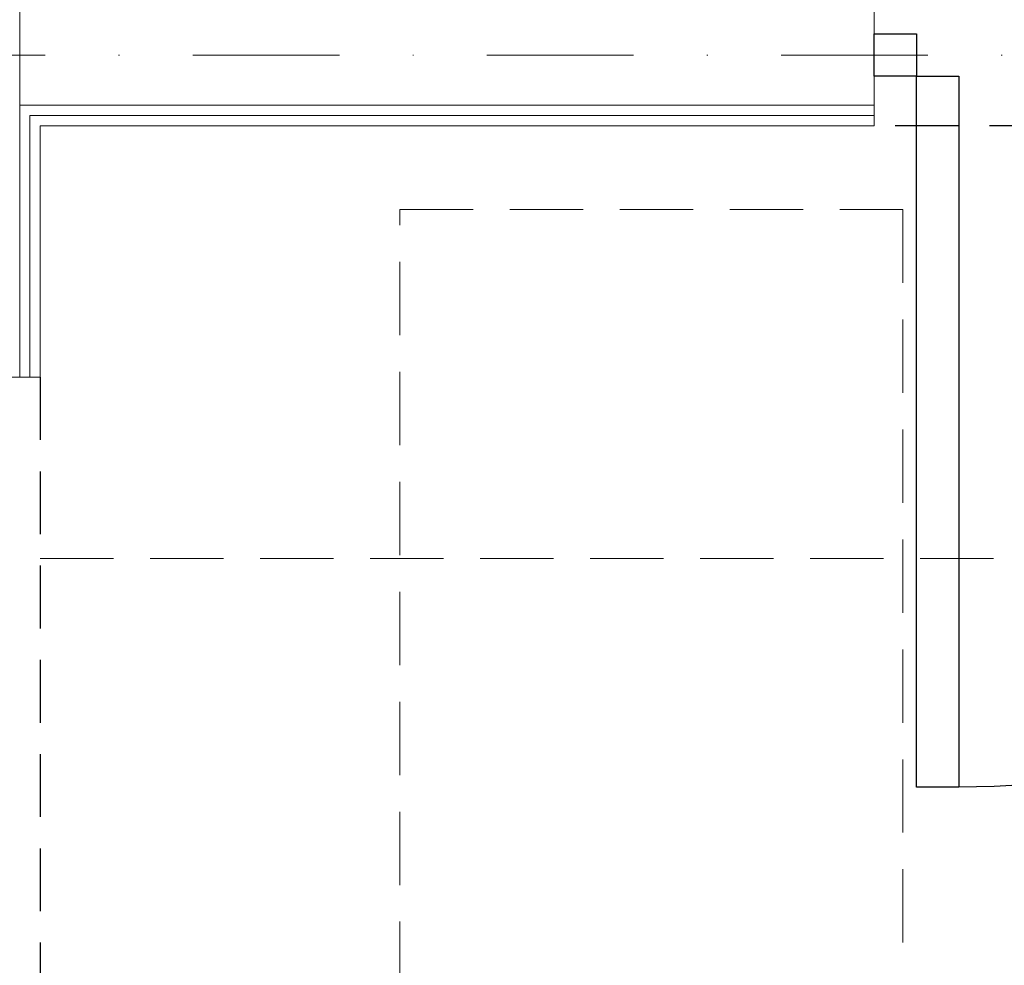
# Model space of a CAD drawing. Header units: inches. Extents: x 67073 to 287261, y -76160 to 48412.
# Tile 11 of 117: x 79165 to 79283, y -41572 to -41459. Entities that reach past the tile are written whole.
import ezdxf

# ---------------------------------------------------------------- set-up
doc = ezdxf.new("R2010")
doc.units = ezdxf.units.IN
doc.header["$MEASUREMENT"] = 0
doc.linetypes.add('DASHDOT', pattern=[1, 0.5, -0.25, 0, -0.25])
doc.linetypes.add('HIDDEN', pattern=[0.375, 0.25, -0.125])
for name, color, linetype, lineweight in [('p--dach', 2, 'Continuous', 30), ('p--osie konstr', 1, 'DASHDOT', 15), ('p--płyta GK', 2, 'Continuous', 0), ('p--ściana szkielet', 3, 'Continuous', 0)]:
    doc.layers.add(name, color=color, linetype=linetype, lineweight=lineweight)
doc.layers.add('p--drzwi', color=251, linetype='Continuous')
doc.layers.add('p--podciąg', color=61, linetype='Continuous')

# ---------------------------------------------------------------- blocks, each defined once
blk = doc.blocks.new('drzwi-90-100')
for p, q in [((10.1, 87.38), (5.05, 87.38)), ((5.05, 87.38), (5.05, 2.53)), ((10.1, 2.53), (10.1, 87.38)), ((5.05, 2.53), (0, 2.53)), ((0, 2.53), (0, -2.53)), ((5.05, -2.53), (5.05, 2.53)), ((5.05, 2.53), (10.1, 2.53)), ((100, 2.53), (94.95, 2.53)), ((94.95, 2.53), (94.95, -2.53)), ((100, -2.53), (100, 2.53)), ((0, -2.53), (5.05, -2.53)), ((94.95, -2.53), (100, -2.53))]:
    blk.add_line(p, q)
blk.add_arc((10.8, 3.23), 84.15, 359.5233, 90.4767)

msp = doc.modelspace()

# ---------------------------------------------------------------- linework, layer by layer
at = {"layer": 'p--dach', "color": 0, "linetype": 'HIDDEN', "lineweight": 20, "ltscale": 35}
msp.add_line((78734.392, -41523.644), (80014.392, -41523.644), dxfattribs=at)
msp.add_lwpolyline([(79210.442, -41481.994), (79270.442, -41481.994), (79270.442, -41601.994), (79210.442, -41601.994)], close=True, dxfattribs=at)
at = {"layer": 'p--osie konstr', "color": 0, "linetype": 'DASHDOT', "ltscale": 35}
msp.add_line((79150.642, -41463.544), (79598.142, -41463.544), dxfattribs=at)
at = {"layer": 'p--podciąg', "color": 0, "linetype": 'HIDDEN', "ltscale": 30}
for p, q in [((79367.042, -41471.994), (79267.042, -41471.994)), ((79167.542, -41501.994), (79167.542, -41601.994))]:
    msp.add_line(p, q, dxfattribs=at)
at = {"layer": 'p--płyta GK', "color": 0, "ltscale": 35}
for p, q in [((79166.292, -41470.744), (79267.042, -41470.744)), ((79166.292, -41501.994), (79166.292, -41470.744)), ((79167.542, -41471.994), (79267.042, -41471.994)), ((79167.542, -41501.994), (79167.542, -41471.994))]:
    msp.add_line(p, q, dxfattribs=at)
at = {"layer": 'p--ściana szkielet', "color": 0, "ltscale": 2}
for p, q in [((79165.092, -41501.994), (79165.092, -41212.144)), ((79267.042, -41455.094), (79267.042, -41471.994)), ((79165.092, -41469.544), (79267.042, -41469.544)), ((79167.542, -41501.994), (79150.642, -41501.994))]:
    msp.add_line(p, q, dxfattribs=at)

# ---------------------------------------------------------------- block references
at = {"layer": 'p--drzwi', "color": 0, "xscale": -1, "rotation": 180}
msp.add_blockref('drzwi-90-100', (79267.042, -41463.544), dxfattribs=at)

doc.saveas('drawing.dxf')
